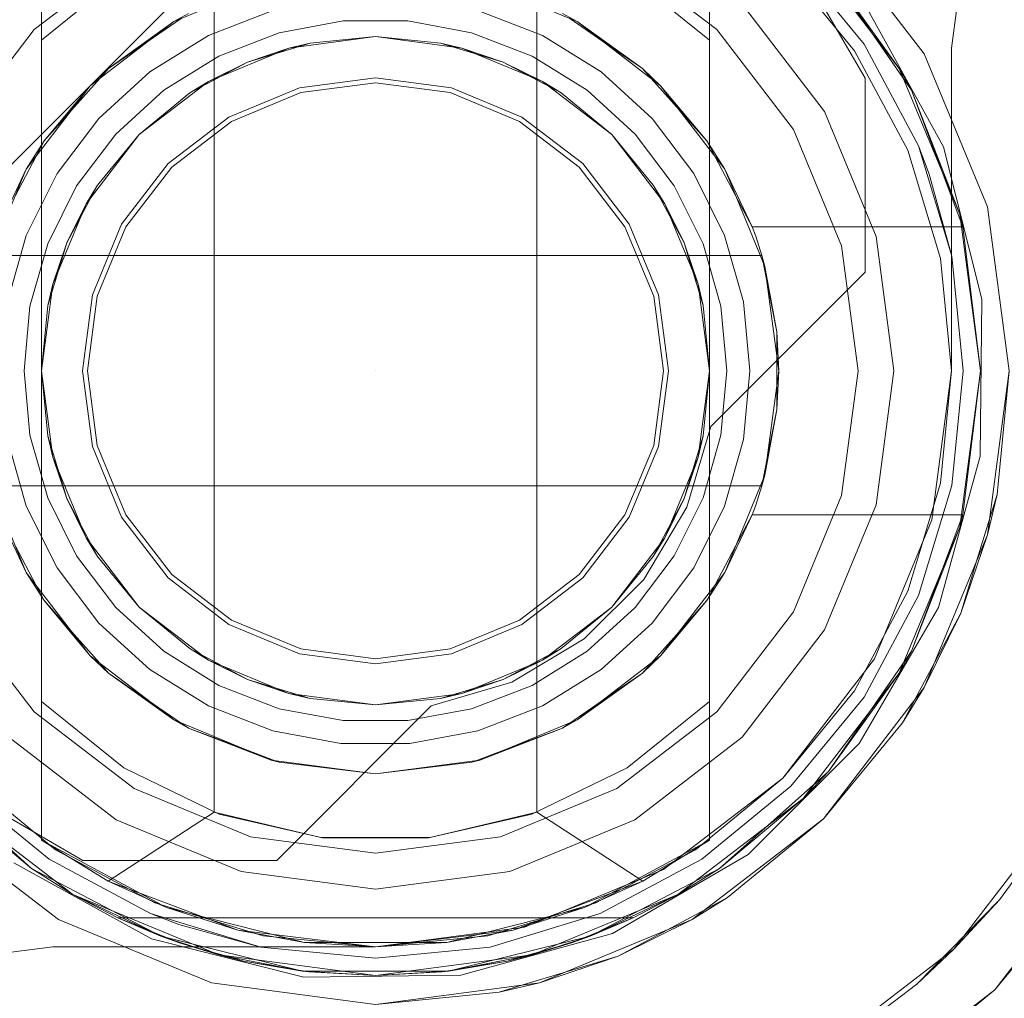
# Model space of a CAD drawing. Extents: x -620 to 300, y 62 to 1112.
# Tile 176 of 226: x 124.696 to 124.83, y 609.7 to 609.833. Entities that reach past the tile are written whole.
import ezdxf

# ---------------------------------------------------------------- set-up
doc = ezdxf.new("R2010")
doc.units = 0
doc.layers.get('0').update_dxf_attribs({"lineweight": 13})
doc.layers.add('ConnectionPoints-A06CPVZKL0', color=7, linetype='Continuous', lineweight=50)

# ---------------------------------------------------------------- blocks, each defined once
blk = doc.blocks.new('Referenz-A06CPVZML0')
at = {"color": 251, "linetype": 'ByBlock', "lineweight": 13, "ltscale": 0.13, "true_color": 0x636363}
for p, q in [((124.66196, 609.78029), (124.7499, 609.86824)), ((124.66196, 609.78029), (124.7499, 609.86824)), ((124.79663, 609.85002), (124.811, 609.82528)), ((124.79663, 609.85002), (124.811, 609.82528)), ((124.81902, 609.82856), (124.80537, 609.84636)), ((124.82475, 609.84471), (124.82272, 609.82934)), ((124.82272, 609.82934), (124.82475, 609.84471)), ((124.82164, 609.81596), (124.81134, 609.83462)), ((124.82761, 609.80784), (124.81902, 609.82856)), ((124.82272, 609.82934), (124.82272, 609.78559)), ((124.82272, 609.78559), (124.82272, 609.82934)), ((124.82272, 609.82934), (124.82272, 609.82934)), ((124.811, 609.82528), (124.811, 609.79896)), ((124.811, 609.82528), (124.811, 609.79896)), ((124.811, 609.82528), (124.811, 609.82528)), ((124.82684, 609.7953), (124.82164, 609.81596)), ((124.83054, 609.78559), (124.82761, 609.80784)), ((124.811, 609.79896), (124.79007, 609.77803)), ((124.811, 609.79896), (124.79007, 609.77803)), ((124.811, 609.79896), (124.811, 609.79896)), ((124.8266, 609.774), (124.82684, 609.7953)), ((124.82272, 609.78559), (124.82006, 609.76537)), ((124.82006, 609.76537), (124.82272, 609.78559)), ((124.82272, 609.78559), (124.82272, 609.78559)), ((124.82761, 609.76335), (124.83054, 609.78559)), ((124.79007, 609.77803), (124.78682, 609.76709)), ((124.79007, 609.77803), (124.78682, 609.76709)), ((124.79007, 609.77803), (124.79007, 609.77803)), ((124.82093, 609.75347), (124.8266, 609.774)), ((124.78682, 609.76709), (124.78098, 609.75729)), ((124.78682, 609.76709), (124.78098, 609.75729)), ((124.82006, 609.76537), (124.81226, 609.74653)), ((124.81226, 609.74653), (124.82006, 609.76537)), ((124.81902, 609.74263), (124.82761, 609.76335)), ((124.78098, 609.75729), (124.77291, 609.74922)), ((124.78098, 609.75729), (124.77291, 609.74922)), ((124.8102, 609.73506), (124.82093, 609.75347)), ((124.77291, 609.74922), (124.7631, 609.74338)), ((124.77291, 609.74922), (124.7631, 609.74338)), ((124.81226, 609.74653), (124.79984, 609.73035)), ((124.79984, 609.73035), (124.81226, 609.74653)), ((124.7631, 609.74338), (124.75216, 609.74013)), ((124.7631, 609.74338), (124.75216, 609.74013)), ((124.80537, 609.72483), (124.81902, 609.74263)), ((124.75216, 609.74013), (124.73123, 609.71919)), ((124.75216, 609.74013), (124.73123, 609.71919)), ((124.75216, 609.74013), (124.75216, 609.74013)), ((124.79514, 609.71999), (124.8102, 609.73506)), ((124.70491, 609.71919), (124.68017, 609.73356)), ((124.70491, 609.71919), (124.68017, 609.73356)), ((124.79984, 609.73035), (124.78366, 609.71794)), ((124.78366, 609.71794), (124.79984, 609.73035)), ((124.84744, 609.72622), (124.82857, 609.70163)), ((124.68383, 609.72483), (124.70163, 609.71117)), ((124.78757, 609.71117), (124.80537, 609.72483)), ((124.77673, 609.70927), (124.79514, 609.71999)), ((124.69558, 609.71885), (124.71423, 609.70855)), ((124.73123, 609.71919), (124.70491, 609.71919)), ((124.70491, 609.71919), (124.70491, 609.71919)), ((124.73123, 609.71919), (124.70491, 609.71919)), ((124.73123, 609.71919), (124.73123, 609.71919)), ((124.82857, 609.70163), (124.84334, 609.71962)), ((124.78366, 609.71794), (124.76482, 609.71013)), ((124.76482, 609.71013), (124.78366, 609.71794)), ((124.70163, 609.71117), (124.72236, 609.70259)), ((124.76684, 609.70259), (124.78757, 609.71117)), ((124.76482, 609.71013), (124.7446, 609.70747)), ((124.7446, 609.70747), (124.76482, 609.71013)), ((124.75619, 609.7036), (124.77673, 609.70927)), ((124.71423, 609.70855), (124.73489, 609.70335)), ((124.68548, 609.70545), (124.70085, 609.70747)), ((124.70085, 609.70747), (124.68548, 609.70545)), ((124.70085, 609.70747), (124.70085, 609.70747)), ((124.7446, 609.70747), (124.70085, 609.70747)), ((124.70085, 609.70747), (124.7446, 609.70747)), ((124.7446, 609.70747), (124.7446, 609.70747)), ((124.73489, 609.70335), (124.75619, 609.7036)), ((124.72236, 609.70259), (124.7446, 609.69966)), ((124.7446, 609.69966), (124.76684, 609.70259)), ((124.82857, 609.70163), (124.80397, 609.68275)), ((124.81057, 609.68686), (124.82857, 609.70163))]:
    blk.add_line(p, q, dxfattribs=at)
at = {"color": 7, "linetype": 'ByBlock', "lineweight": 13, "ltscale": 0.13}
for p, q in [((124.69929, 609.84924), (124.69929, 609.83044)), ((124.69929, 609.72195), (124.69929, 609.84924)), ((124.78991, 609.83044), (124.78991, 609.84924)), ((124.78991, 609.84924), (124.78991, 609.72195)), ((124.72272, 609.84547), (124.72272, 609.72572)), ((124.76647, 609.72572), (124.76647, 609.84547)), ((124.8026, 609.8436), (124.81564, 609.82661)), ((124.81564, 609.82661), (124.8026, 609.8436)), ((124.71048, 609.83945), (124.69929, 609.83044)), ((124.78991, 609.83044), (124.77872, 609.83945)), ((124.81564, 609.82661), (124.80604, 609.83994)), ((124.80604, 609.83994), (124.81727, 609.82364)), ((124.81564, 609.82661), (124.80604, 609.83994)), ((124.81727, 609.82364), (124.80604, 609.83994)), ((124.71726, 609.83296), (124.73045, 609.83842)), ((124.75875, 609.83842), (124.77194, 609.83296)), ((124.71924, 609.83405), (124.71726, 609.83296)), ((124.7307, 609.83444), (124.72196, 609.83105)), ((124.76723, 609.83105), (124.7585, 609.83444)), ((124.77194, 609.83296), (124.76996, 609.83405)), ((124.70593, 609.82426), (124.71726, 609.83296)), ((124.71726, 609.83296), (124.7084, 609.82659)), ((124.71379, 609.8303), (124.71825, 609.83337)), ((124.73156, 609.83143), (124.7402, 609.83305)), ((124.73156, 609.83143), (124.7402, 609.83305)), ((124.7402, 609.83305), (124.749, 609.83305)), ((124.7402, 609.83305), (124.749, 609.83305)), ((124.749, 609.83305), (124.75764, 609.83143)), ((124.749, 609.83305), (124.75764, 609.83143)), ((124.77094, 609.83337), (124.77541, 609.8303)), ((124.77194, 609.83296), (124.78327, 609.82426)), ((124.7808, 609.82659), (124.77194, 609.83296)), ((124.72196, 609.83105), (124.714, 609.82612)), ((124.72336, 609.82825), (124.73156, 609.83143)), ((124.72336, 609.82825), (124.73156, 609.83143)), ((124.73287, 609.82936), (124.7446, 609.83091)), ((124.73287, 609.82936), (124.7446, 609.83091)), ((124.73287, 609.82936), (124.7446, 609.83091)), ((124.7446, 609.83091), (124.73576, 609.83004)), ((124.73576, 609.83004), (124.7446, 609.83091)), ((124.7446, 609.83091), (124.75633, 609.82936)), ((124.75344, 609.83004), (124.7446, 609.83091)), ((124.7446, 609.83091), (124.75344, 609.83004)), ((124.7446, 609.83091), (124.75633, 609.82936)), ((124.7446, 609.83091), (124.75633, 609.82936)), ((124.75764, 609.83143), (124.76584, 609.82825)), ((124.75764, 609.83143), (124.76584, 609.82825)), ((124.7752, 609.82612), (124.76723, 609.83105)), ((124.69929, 609.83044), (124.69929, 609.80293)), ((124.7084, 609.82659), (124.71379, 609.8303)), ((124.72726, 609.82746), (124.73576, 609.83004)), ((124.73576, 609.83004), (124.73287, 609.82936)), ((124.75633, 609.82936), (124.75344, 609.83004)), ((124.75344, 609.83004), (124.76194, 609.82746)), ((124.77541, 609.8303), (124.7808, 609.82659)), ((124.78991, 609.78559), (124.78991, 609.83044)), ((124.71588, 609.82363), (124.72336, 609.82825)), ((124.71588, 609.82363), (124.72336, 609.82825)), ((124.72194, 609.82484), (124.73287, 609.82936)), ((124.72194, 609.82484), (124.73287, 609.82936)), ((124.72194, 609.82484), (124.73287, 609.82936)), ((124.73287, 609.82936), (124.72726, 609.82746)), ((124.76194, 609.82746), (124.75633, 609.82936)), ((124.75633, 609.82936), (124.76726, 609.82484)), ((124.75633, 609.82936), (124.76726, 609.82484)), ((124.75633, 609.82936), (124.76726, 609.82484)), ((124.76584, 609.82825), (124.77332, 609.82363)), ((124.76584, 609.82825), (124.77332, 609.82363)), ((124.71942, 609.82327), (124.72726, 609.82746)), ((124.72726, 609.82746), (124.72194, 609.82484)), ((124.76726, 609.82484), (124.76194, 609.82746)), ((124.76194, 609.82746), (124.76977, 609.82327)), ((124.7084, 609.82659), (124.70593, 609.82426)), ((124.714, 609.82612), (124.70707, 609.81981)), ((124.70721, 609.82525), (124.7084, 609.82659)), ((124.78213, 609.81981), (124.7752, 609.82612)), ((124.7808, 609.82659), (124.78199, 609.82525)), ((124.78327, 609.82426), (124.7808, 609.82659)), ((124.81727, 609.82364), (124.81564, 609.82661)), ((124.81564, 609.82661), (124.82384, 609.80683)), ((124.81727, 609.82364), (124.81564, 609.82661)), ((124.82384, 609.80683), (124.81564, 609.82661)), ((124.69724, 609.81294), (124.70593, 609.82426)), ((124.70593, 609.82426), (124.69966, 609.81676)), ((124.70338, 609.82094), (124.70721, 609.82525)), ((124.71256, 609.81764), (124.72194, 609.82484)), ((124.71256, 609.81764), (124.72194, 609.82484)), ((124.71256, 609.81764), (124.72194, 609.82484)), ((124.72194, 609.82484), (124.71942, 609.82327)), ((124.76977, 609.82327), (124.76726, 609.82484)), ((124.76726, 609.82484), (124.77664, 609.81764)), ((124.76726, 609.82484), (124.77664, 609.81764)), ((124.76726, 609.82484), (124.77664, 609.81764)), ((124.78199, 609.82525), (124.78582, 609.82094)), ((124.78327, 609.82426), (124.79196, 609.81294)), ((124.78954, 609.81676), (124.78327, 609.82426)), ((124.70938, 609.8177), (124.71588, 609.82363)), ((124.70938, 609.8177), (124.71588, 609.82363)), ((124.71942, 609.82327), (124.71256, 609.81764)), ((124.71256, 609.81764), (124.71942, 609.82327)), ((124.77664, 609.81764), (124.76977, 609.82327)), ((124.76977, 609.82327), (124.77664, 609.81764)), ((124.77332, 609.82363), (124.77982, 609.8177)), ((124.77332, 609.82363), (124.77982, 609.8177)), ((124.82384, 609.80683), (124.81727, 609.82364)), ((124.81727, 609.82364), (124.82427, 609.80513)), ((124.82384, 609.80683), (124.81727, 609.82364)), ((124.82427, 609.80513), (124.81727, 609.82364)), ((124.69966, 609.81676), (124.70338, 609.82094)), ((124.78582, 609.82094), (124.78954, 609.81676)), ((124.70707, 609.81981), (124.70142, 609.81233)), ((124.78777, 609.81233), (124.78213, 609.81981)), ((124.70408, 609.81068), (124.70938, 609.8177)), ((124.70408, 609.81068), (124.70938, 609.8177)), ((124.70536, 609.80825), (124.71256, 609.81764)), ((124.70536, 609.80825), (124.71256, 609.81764)), ((124.70536, 609.80825), (124.71256, 609.81764)), ((124.71256, 609.81764), (124.70692, 609.81077)), ((124.70692, 609.81077), (124.71256, 609.81764)), ((124.77664, 609.81764), (124.78384, 609.80825)), ((124.78228, 609.81077), (124.77664, 609.81764)), ((124.77664, 609.81764), (124.78228, 609.81077)), ((124.77664, 609.81764), (124.78384, 609.80825)), ((124.77664, 609.81764), (124.78384, 609.80825)), ((124.77982, 609.8177), (124.78512, 609.81068)), ((124.77982, 609.8177), (124.78512, 609.81068)), ((124.69966, 609.81676), (124.69724, 609.81294)), ((124.69854, 609.81463), (124.69966, 609.81676)), ((124.78954, 609.81676), (124.79066, 609.81463)), ((124.79196, 609.81294), (124.78954, 609.81676)), ((124.69577, 609.80938), (124.69854, 609.81463)), ((124.79066, 609.81463), (124.79343, 609.80938)), ((124.69178, 609.79975), (124.69724, 609.81294)), ((124.69724, 609.81294), (124.69352, 609.80513)), ((124.70142, 609.81233), (124.69725, 609.80394)), ((124.79195, 609.80394), (124.78777, 609.81233)), ((124.79196, 609.81294), (124.79742, 609.79975)), ((124.79568, 609.80513), (124.79196, 609.81294)), ((124.70274, 609.80293), (124.70692, 609.81077)), ((124.70692, 609.81077), (124.70536, 609.80825)), ((124.78384, 609.80825), (124.78228, 609.81077)), ((124.78228, 609.81077), (124.78646, 609.80293)), ((124.70016, 609.80281), (124.70408, 609.81068)), ((124.70016, 609.80281), (124.70408, 609.81068)), ((124.78512, 609.81068), (124.78904, 609.80281)), ((124.78512, 609.81068), (124.78904, 609.80281)), ((124.70083, 609.79732), (124.70536, 609.80825)), ((124.70083, 609.79732), (124.70536, 609.80825)), ((124.70083, 609.79732), (124.70536, 609.80825)), ((124.70536, 609.80825), (124.70274, 609.80293)), ((124.78646, 609.80293), (124.78384, 609.80825)), ((124.78384, 609.80825), (124.78837, 609.79732)), ((124.78384, 609.80825), (124.78837, 609.79732)), ((124.78384, 609.80825), (124.78837, 609.79732)), ((124.79343, 609.80938), (124.79568, 609.80513)), ((124.82427, 609.80513), (124.82384, 609.80683)), ((124.82427, 609.80513), (124.82384, 609.80683)), ((124.82384, 609.80683), (124.82663, 609.78559)), ((124.82663, 609.78559), (124.82384, 609.80683)), ((124.79616, 609.80383), (124.79568, 609.80513)), ((124.79568, 609.80513), (124.82427, 609.80513)), ((124.79568, 609.80513), (124.82427, 609.80513)), ((124.79568, 609.80513), (124.79568, 609.80513)), ((124.82663, 609.78559), (124.82427, 609.80513)), ((124.82427, 609.80513), (124.82427, 609.80513)), ((124.69725, 609.80394), (124.69468, 609.79493)), ((124.69775, 609.79435), (124.70016, 609.80281)), ((124.69775, 609.79435), (124.70016, 609.80281)), ((124.69929, 609.80293), (124.69929, 609.79443)), ((124.70016, 609.79443), (124.70274, 609.80293)), ((124.70274, 609.80293), (124.70083, 609.79732)), ((124.78837, 609.79732), (124.78646, 609.80293)), ((124.78646, 609.80293), (124.78904, 609.79443)), ((124.78904, 609.80281), (124.79144, 609.79435)), ((124.78904, 609.80281), (124.79144, 609.79435)), ((124.79452, 609.79493), (124.79195, 609.80394)), ((124.7966, 609.80253), (124.79616, 609.80383)), ((124.79701, 609.80122), (124.7966, 609.80253)), ((124.79701, 609.80122), (124.69219, 609.80122)), ((124.69238, 609.80122), (124.79681, 609.80122)), ((124.79681, 609.80122), (124.79701, 609.80122)), ((124.79903, 609.79087), (124.79701, 609.80122)), ((124.79701, 609.80122), (124.79718, 609.80034)), ((124.79742, 609.79975), (124.79701, 609.80122)), ((124.79701, 609.80122), (124.79701, 609.80122)), ((124.79718, 609.80034), (124.79769, 609.79774)), ((124.79742, 609.79975), (124.79929, 609.78559)), ((124.79903, 609.79087), (124.79742, 609.79975)), ((124.79769, 609.79774), (124.79903, 609.79087)), ((124.69929, 609.78559), (124.70083, 609.79732)), ((124.69929, 609.78559), (124.70083, 609.79732)), ((124.69929, 609.78559), (124.70083, 609.79732)), ((124.70083, 609.79732), (124.70016, 609.79443)), ((124.78904, 609.79443), (124.78837, 609.79732)), ((124.78837, 609.79732), (124.78991, 609.78559)), ((124.78837, 609.79732), (124.78991, 609.78559)), ((124.78837, 609.79732), (124.78991, 609.78559)), ((124.79538, 609.78559), (124.79452, 609.79493)), ((124.69694, 609.78559), (124.69775, 609.79435)), ((124.69694, 609.78559), (124.69775, 609.79435)), ((124.70016, 609.79443), (124.69929, 609.78559)), ((124.69929, 609.78559), (124.70016, 609.79443)), ((124.69929, 609.79443), (124.69929, 609.78559)), ((124.78991, 609.78559), (124.78904, 609.79443)), ((124.78904, 609.79443), (124.78991, 609.78559)), ((124.79144, 609.79435), (124.79226, 609.78559)), ((124.79144, 609.79435), (124.79226, 609.78559)), ((124.79903, 609.78753), (124.79903, 609.79087)), ((124.79929, 609.78559), (124.79903, 609.79087)), ((124.79903, 609.78366), (124.79903, 609.78753)), ((124.69775, 609.77684), (124.69694, 609.78559)), ((124.69775, 609.77684), (124.69694, 609.78559)), ((124.70083, 609.77387), (124.69929, 609.78559)), ((124.69929, 609.78559), (124.70016, 609.77675)), ((124.70083, 609.77387), (124.69929, 609.78559)), ((124.69929, 609.78559), (124.69929, 609.74075)), ((124.70016, 609.77675), (124.69929, 609.78559)), ((124.70083, 609.77387), (124.69929, 609.78559)), ((124.78991, 609.78559), (124.78837, 609.77387)), ((124.78991, 609.78559), (124.78837, 609.77387)), ((124.78991, 609.78559), (124.78837, 609.77387)), ((124.78904, 609.77675), (124.78991, 609.78559)), ((124.78991, 609.78559), (124.78904, 609.77675)), ((124.78991, 609.77675), (124.78991, 609.78559)), ((124.79226, 609.78559), (124.79144, 609.77684)), ((124.79226, 609.78559), (124.79144, 609.77684)), ((124.79452, 609.77626), (124.79538, 609.78559)), ((124.79929, 609.78559), (124.79742, 609.77144)), ((124.79903, 609.78032), (124.79929, 609.78559)), ((124.82663, 609.78559), (124.82384, 609.76436)), ((124.82384, 609.76436), (124.82663, 609.78559)), ((124.82427, 609.76606), (124.82663, 609.78559)), ((124.79903, 609.78032), (124.79903, 609.78366)), ((124.79701, 609.76997), (124.79903, 609.78032)), ((124.79742, 609.77144), (124.79903, 609.78032)), ((124.79903, 609.78032), (124.79769, 609.77345)), ((124.69468, 609.77626), (124.69725, 609.76725)), ((124.70016, 609.76838), (124.69775, 609.77684)), ((124.70016, 609.76838), (124.69775, 609.77684)), ((124.70016, 609.77675), (124.70083, 609.77387)), ((124.70274, 609.76825), (124.70016, 609.77675)), ((124.78904, 609.77675), (124.78646, 609.76825)), ((124.78837, 609.77387), (124.78904, 609.77675)), ((124.79144, 609.77684), (124.78904, 609.76838)), ((124.79144, 609.77684), (124.78904, 609.76838)), ((124.78991, 609.76825), (124.78991, 609.77675)), ((124.79195, 609.76725), (124.79452, 609.77626)), ((124.70536, 609.76294), (124.70083, 609.77387)), ((124.70083, 609.77387), (124.70274, 609.76825)), ((124.70536, 609.76294), (124.70083, 609.77387)), ((124.70536, 609.76294), (124.70083, 609.77387)), ((124.78837, 609.77387), (124.78384, 609.76294)), ((124.78837, 609.77387), (124.78384, 609.76294)), ((124.78837, 609.77387), (124.78384, 609.76294)), ((124.78646, 609.76825), (124.78837, 609.77387)), ((124.79769, 609.77345), (124.79718, 609.77085)), ((124.69724, 609.75825), (124.69178, 609.77144)), ((124.79742, 609.77144), (124.79196, 609.75825)), ((124.79701, 609.76997), (124.79742, 609.77144)), ((124.79718, 609.77085), (124.79701, 609.76997)), ((124.69219, 609.76997), (124.79701, 609.76997)), ((124.79681, 609.76997), (124.69238, 609.76997)), ((124.7966, 609.76866), (124.79701, 609.76997)), ((124.79701, 609.76997), (124.79681, 609.76997)), ((124.79701, 609.76997), (124.79701, 609.76997)), ((124.70408, 609.76051), (124.70016, 609.76838)), ((124.70408, 609.76051), (124.70016, 609.76838)), ((124.70274, 609.76825), (124.70536, 609.76294)), ((124.70692, 609.76042), (124.70274, 609.76825)), ((124.78646, 609.76825), (124.78228, 609.76042)), ((124.78384, 609.76294), (124.78646, 609.76825)), ((124.78904, 609.76838), (124.78512, 609.76051)), ((124.78904, 609.76838), (124.78512, 609.76051)), ((124.78991, 609.74075), (124.78991, 609.76825)), ((124.79616, 609.76735), (124.7966, 609.76866)), ((124.69725, 609.76725), (124.70142, 609.75886)), ((124.78777, 609.75886), (124.79195, 609.76725)), ((124.79568, 609.76606), (124.79616, 609.76735)), ((124.69352, 609.76606), (124.69724, 609.75825)), ((124.79196, 609.75825), (124.79568, 609.76606)), ((124.79568, 609.76606), (124.79343, 609.76181)), ((124.82427, 609.76606), (124.79568, 609.76606)), ((124.79568, 609.76606), (124.82427, 609.76606)), ((124.79568, 609.76606), (124.79568, 609.76606)), ((124.82427, 609.76606), (124.81727, 609.74755)), ((124.81727, 609.74755), (124.82427, 609.76606)), ((124.82384, 609.76436), (124.82427, 609.76606)), ((124.82384, 609.76436), (124.82427, 609.76606)), ((124.82427, 609.76606), (124.82427, 609.76606)), ((124.82384, 609.76436), (124.81564, 609.74458)), ((124.81564, 609.74458), (124.82384, 609.76436)), ((124.81727, 609.74755), (124.82384, 609.76436)), ((124.81727, 609.74755), (124.82384, 609.76436)), ((124.71256, 609.75355), (124.70536, 609.76294)), ((124.70536, 609.76294), (124.70692, 609.76042)), ((124.71256, 609.75355), (124.70536, 609.76294)), ((124.71256, 609.75355), (124.70536, 609.76294)), ((124.78384, 609.76294), (124.77664, 609.75355)), ((124.78384, 609.76294), (124.77664, 609.75355)), ((124.78384, 609.76294), (124.77664, 609.75355)), ((124.78228, 609.76042), (124.78384, 609.76294)), ((124.69854, 609.75656), (124.69577, 609.76181)), ((124.79343, 609.76181), (124.79066, 609.75656)), ((124.70938, 609.75349), (124.70408, 609.76051)), ((124.70938, 609.75349), (124.70408, 609.76051)), ((124.70692, 609.76042), (124.71256, 609.75355)), ((124.71256, 609.75355), (124.70692, 609.76042)), ((124.77664, 609.75355), (124.78228, 609.76042)), ((124.78228, 609.76042), (124.77664, 609.75355)), ((124.78512, 609.76051), (124.77982, 609.75349)), ((124.78512, 609.76051), (124.77982, 609.75349)), ((124.70142, 609.75886), (124.70707, 609.75138)), ((124.78213, 609.75138), (124.78777, 609.75886)), ((124.70593, 609.74692), (124.69724, 609.75825)), ((124.69724, 609.75825), (124.69966, 609.75443)), ((124.79196, 609.75825), (124.78327, 609.74692)), ((124.78954, 609.75443), (124.79196, 609.75825)), ((124.69966, 609.75443), (124.69854, 609.75656)), ((124.79066, 609.75656), (124.78954, 609.75443)), ((124.70338, 609.75025), (124.69966, 609.75443)), ((124.69966, 609.75443), (124.70593, 609.74692)), ((124.71588, 609.74756), (124.70938, 609.75349)), ((124.71588, 609.74756), (124.70938, 609.75349)), ((124.71256, 609.75355), (124.71942, 609.74792)), ((124.72194, 609.74635), (124.71256, 609.75355)), ((124.72194, 609.74635), (124.71256, 609.75355)), ((124.71942, 609.74792), (124.71256, 609.75355)), ((124.72194, 609.74635), (124.71256, 609.75355)), ((124.77664, 609.75355), (124.76726, 609.74635)), ((124.77664, 609.75355), (124.76726, 609.74635)), ((124.77664, 609.75355), (124.76726, 609.74635)), ((124.76977, 609.74792), (124.77664, 609.75355)), ((124.77664, 609.75355), (124.76977, 609.74792)), ((124.77982, 609.75349), (124.77332, 609.74756)), ((124.77982, 609.75349), (124.77332, 609.74756)), ((124.78327, 609.74692), (124.78954, 609.75443)), ((124.78954, 609.75443), (124.78582, 609.75025)), ((124.70707, 609.75138), (124.714, 609.74507)), ((124.7752, 609.74507), (124.78213, 609.75138)), ((124.70721, 609.74594), (124.70338, 609.75025)), ((124.78582, 609.75025), (124.78199, 609.74594)), ((124.71726, 609.73823), (124.70593, 609.74692)), ((124.70593, 609.74692), (124.7084, 609.7446)), ((124.72336, 609.74293), (124.71588, 609.74756)), ((124.72336, 609.74293), (124.71588, 609.74756)), ((124.71942, 609.74792), (124.72194, 609.74635)), ((124.72726, 609.74373), (124.71942, 609.74792)), ((124.76977, 609.74792), (124.76194, 609.74373)), ((124.77332, 609.74756), (124.76584, 609.74293)), ((124.77332, 609.74756), (124.76584, 609.74293)), ((124.76726, 609.74635), (124.76977, 609.74792)), ((124.78327, 609.74692), (124.77194, 609.73823)), ((124.7808, 609.7446), (124.78327, 609.74692)), ((124.81727, 609.74755), (124.80604, 609.73125)), ((124.80604, 609.73125), (124.81727, 609.74755)), ((124.81564, 609.74458), (124.81727, 609.74755)), ((124.81564, 609.74458), (124.81727, 609.74755)), ((124.7084, 609.7446), (124.70721, 609.74594)), ((124.73287, 609.74183), (124.72194, 609.74635)), ((124.72194, 609.74635), (124.72726, 609.74373)), ((124.73287, 609.74183), (124.72194, 609.74635)), ((124.73287, 609.74183), (124.72194, 609.74635)), ((124.76726, 609.74635), (124.75633, 609.74183)), ((124.76726, 609.74635), (124.75633, 609.74183)), ((124.76726, 609.74635), (124.75633, 609.74183)), ((124.76194, 609.74373), (124.76726, 609.74635)), ((124.78199, 609.74594), (124.7808, 609.7446)), ((124.71379, 609.74089), (124.7084, 609.7446)), ((124.7084, 609.7446), (124.71726, 609.73823)), ((124.714, 609.74507), (124.72196, 609.74014)), ((124.76723, 609.74014), (124.7752, 609.74507)), ((124.77194, 609.73823), (124.7808, 609.7446)), ((124.7808, 609.7446), (124.77541, 609.74089)), ((124.81564, 609.74458), (124.8026, 609.72759)), ((124.8026, 609.72759), (124.81564, 609.74458)), ((124.80604, 609.73125), (124.81564, 609.74458)), ((124.80604, 609.73125), (124.81564, 609.74458)), ((124.73156, 609.73976), (124.72336, 609.74293)), ((124.73156, 609.73976), (124.72336, 609.74293)), ((124.72726, 609.74373), (124.73287, 609.74183)), ((124.73576, 609.74115), (124.72726, 609.74373)), ((124.76194, 609.74373), (124.75344, 609.74115)), ((124.75633, 609.74183), (124.76194, 609.74373)), ((124.76584, 609.74293), (124.75764, 609.73976)), ((124.76584, 609.74293), (124.75764, 609.73976)), ((124.7446, 609.74028), (124.73287, 609.74183)), ((124.73287, 609.74183), (124.73576, 609.74115)), ((124.7446, 609.74028), (124.73287, 609.74183)), ((124.7446, 609.74028), (124.73287, 609.74183)), ((124.75633, 609.74183), (124.7446, 609.74028)), ((124.75633, 609.74183), (124.7446, 609.74028)), ((124.75633, 609.74183), (124.7446, 609.74028)), ((124.75344, 609.74115), (124.75633, 609.74183)), ((124.69929, 609.74075), (124.69929, 609.72195)), ((124.71048, 609.73174), (124.69929, 609.74075)), ((124.71825, 609.73782), (124.71379, 609.74089)), ((124.72196, 609.74014), (124.7307, 609.73675)), ((124.73576, 609.74115), (124.7446, 609.74028)), ((124.7446, 609.74028), (124.73576, 609.74115)), ((124.7446, 609.74028), (124.75344, 609.74115)), ((124.75344, 609.74115), (124.7446, 609.74028)), ((124.7585, 609.73675), (124.76723, 609.74014)), ((124.77541, 609.74089), (124.77094, 609.73782)), ((124.78991, 609.74075), (124.77872, 609.73174)), ((124.78991, 609.72195), (124.78991, 609.74075)), ((124.7402, 609.73814), (124.73156, 609.73976)), ((124.7402, 609.73814), (124.73156, 609.73976)), ((124.75764, 609.73976), (124.749, 609.73814)), ((124.75764, 609.73976), (124.749, 609.73814)), ((124.73045, 609.73277), (124.71726, 609.73823)), ((124.71726, 609.73823), (124.71924, 609.73714)), ((124.71924, 609.73714), (124.71825, 609.73782)), ((124.749, 609.73814), (124.7402, 609.73814)), ((124.749, 609.73814), (124.7402, 609.73814)), ((124.77194, 609.73823), (124.75875, 609.73277)), ((124.76996, 609.73714), (124.77194, 609.73823)), ((124.77094, 609.73782), (124.76996, 609.73714)), ((124.72674, 609.73431), (124.71924, 609.73714)), ((124.71924, 609.73714), (124.73045, 609.73277)), ((124.7307, 609.73675), (124.73991, 609.73503)), ((124.74928, 609.73503), (124.7585, 609.73675)), ((124.75875, 609.73277), (124.76996, 609.73714)), ((124.76996, 609.73714), (124.76246, 609.73431)), ((124.73991, 609.73503), (124.74928, 609.73503)), ((124.73098, 609.7327), (124.72674, 609.73431)), ((124.76246, 609.73431), (124.75821, 609.7327)), ((124.7446, 609.73091), (124.73045, 609.73277)), ((124.73045, 609.73277), (124.73154, 609.73249)), ((124.73154, 609.73249), (124.73098, 609.7327)), ((124.73154, 609.73249), (124.7446, 609.73091)), ((124.75875, 609.73277), (124.7446, 609.73091)), ((124.7446, 609.73091), (124.75766, 609.73249)), ((124.75766, 609.73249), (124.75875, 609.73277)), ((124.75821, 609.7327), (124.75766, 609.73249)), ((124.69796, 609.71811), (124.68315, 609.73125)), ((124.68315, 609.73125), (124.69796, 609.71811)), ((124.72341, 609.72547), (124.71048, 609.73174)), ((124.77872, 609.73174), (124.76579, 609.72547)), ((124.80604, 609.73125), (124.79124, 609.71811)), ((124.79124, 609.71811), (124.80604, 609.73125)), ((124.8026, 609.72759), (124.80604, 609.73125)), ((124.8026, 609.72759), (124.80604, 609.73125)), ((124.68659, 609.72759), (124.69796, 609.71811)), ((124.70358, 609.71455), (124.68659, 609.72759)), ((124.68659, 609.72759), (124.69796, 609.71811)), ((124.68659, 609.72759), (124.70358, 609.71455)), ((124.8026, 609.72759), (124.78561, 609.71455)), ((124.78561, 609.71455), (124.8026, 609.72759)), ((124.79124, 609.71811), (124.8026, 609.72759)), ((124.79124, 609.71811), (124.8026, 609.72759)), ((124.72272, 609.72572), (124.70835, 609.71639)), ((124.73717, 609.72228), (124.72272, 609.72572)), ((124.73741, 609.72225), (124.72341, 609.72547)), ((124.76579, 609.72547), (124.75178, 609.72225)), ((124.76647, 609.72572), (124.75203, 609.72228)), ((124.78085, 609.71639), (124.76647, 609.72572)), ((124.69929, 609.72195), (124.70835, 609.71639)), ((124.71626, 609.71279), (124.69929, 609.72195)), ((124.70835, 609.71639), (124.69929, 609.72195)), ((124.69929, 609.72195), (124.69929, 609.72195)), ((124.75203, 609.72228), (124.73717, 609.72228)), ((124.75178, 609.72225), (124.73741, 609.72225)), ((124.78991, 609.72195), (124.77294, 609.71279)), ((124.78085, 609.71639), (124.78991, 609.72195)), ((124.78991, 609.72195), (124.78085, 609.71639)), ((124.78991, 609.72195), (124.78991, 609.72195)), ((124.69796, 609.71811), (124.70358, 609.71455)), ((124.71548, 609.7089), (124.69796, 609.71811)), ((124.69796, 609.71811), (124.70358, 609.71455)), ((124.69796, 609.71811), (124.71548, 609.7089)), ((124.79124, 609.71811), (124.77371, 609.7089)), ((124.77371, 609.7089), (124.79124, 609.71811)), ((124.78561, 609.71455), (124.79124, 609.71811)), ((124.78561, 609.71455), (124.79124, 609.71811)), ((124.70835, 609.71639), (124.71626, 609.71279)), ((124.70835, 609.71639), (124.72593, 609.70973)), ((124.76326, 609.70973), (124.78085, 609.71639)), ((124.77294, 609.71279), (124.78085, 609.71639)), ((124.70358, 609.71455), (124.70966, 609.71138)), ((124.72337, 609.70636), (124.70358, 609.71455)), ((124.70358, 609.71455), (124.71548, 609.7089)), ((124.70358, 609.71455), (124.72337, 609.70636)), ((124.78561, 609.71455), (124.76583, 609.70636)), ((124.76583, 609.70636), (124.78561, 609.71455)), ((124.77371, 609.7089), (124.78561, 609.71455)), ((124.77954, 609.71138), (124.78561, 609.71455)), ((124.73496, 609.70807), (124.71626, 609.71279)), ((124.71626, 609.71279), (124.72593, 609.70973)), ((124.77294, 609.71279), (124.75424, 609.70807)), ((124.76326, 609.70973), (124.77294, 609.71279)), ((124.70966, 609.71138), (124.71548, 609.7089)), ((124.70966, 609.71138), (124.71802, 609.70799)), ((124.77954, 609.71138), (124.70966, 609.71138)), ((124.70966, 609.71138), (124.70966, 609.71138)), ((124.70966, 609.71138), (124.71802, 609.70799)), ((124.77954, 609.71138), (124.70966, 609.71138)), ((124.77118, 609.70799), (124.77954, 609.71138)), ((124.77118, 609.70799), (124.77954, 609.71138)), ((124.77371, 609.7089), (124.77954, 609.71138)), ((124.77954, 609.71138), (124.77954, 609.71138)), ((124.72593, 609.70973), (124.73496, 609.70807)), ((124.72593, 609.70973), (124.7446, 609.70747)), ((124.7446, 609.70747), (124.76326, 609.70973)), ((124.75424, 609.70807), (124.76326, 609.70973)), ((124.71548, 609.7089), (124.71802, 609.70799)), ((124.7347, 609.70416), (124.71548, 609.7089)), ((124.71548, 609.7089), (124.72337, 609.70636)), ((124.71548, 609.7089), (124.7347, 609.70416)), ((124.71802, 609.70799), (124.72039, 609.70732)), ((124.71802, 609.70799), (124.72337, 609.70636)), ((124.7267, 609.70554), (124.71802, 609.70799)), ((124.75424, 609.70807), (124.73496, 609.70807)), ((124.73496, 609.70807), (124.7446, 609.70747)), ((124.7446, 609.70747), (124.75424, 609.70807)), ((124.77371, 609.7089), (124.7545, 609.70416)), ((124.7545, 609.70416), (124.77371, 609.7089)), ((124.77118, 609.70799), (124.7625, 609.70554)), ((124.76583, 609.70636), (124.77371, 609.7089)), ((124.76583, 609.70636), (124.77118, 609.70799)), ((124.76881, 609.70732), (124.77118, 609.70799)), ((124.77118, 609.70799), (124.77371, 609.7089)), ((124.72039, 609.70732), (124.72474, 609.70609)), ((124.76446, 609.70609), (124.76881, 609.70732)), ((124.72337, 609.70636), (124.7267, 609.70554)), ((124.7446, 609.70356), (124.72337, 609.70636)), ((124.72337, 609.70636), (124.7347, 609.70416)), ((124.72337, 609.70636), (124.7446, 609.70356)), ((124.72474, 609.70609), (124.7267, 609.70554)), ((124.7267, 609.70554), (124.7347, 609.70416)), ((124.7267, 609.70554), (124.73559, 609.70406)), ((124.7267, 609.70554), (124.73559, 609.70406)), ((124.76583, 609.70636), (124.7446, 609.70356)), ((124.7446, 609.70356), (124.76583, 609.70636)), ((124.7536, 609.70406), (124.7625, 609.70554)), ((124.7536, 609.70406), (124.7625, 609.70554)), ((124.7545, 609.70416), (124.76583, 609.70636)), ((124.7545, 609.70416), (124.7625, 609.70554)), ((124.7625, 609.70554), (124.76583, 609.70636)), ((124.7625, 609.70554), (124.76446, 609.70609)), ((124.7347, 609.70416), (124.73559, 609.70406)), ((124.7545, 609.70416), (124.7347, 609.70416)), ((124.7347, 609.70416), (124.7446, 609.70356)), ((124.7347, 609.70416), (124.7545, 609.70416)), ((124.73559, 609.70406), (124.7446, 609.70356)), ((124.73559, 609.70406), (124.7446, 609.70356)), ((124.7446, 609.70356), (124.7545, 609.70416)), ((124.7446, 609.70356), (124.7536, 609.70406)), ((124.7446, 609.70356), (124.7536, 609.70406)), ((124.7536, 609.70406), (124.7545, 609.70416))]:
    blk.add_line(p, q, dxfattribs=at)
at = {"color": 9, "linetype": 'ByBlock', "lineweight": 13, "ltscale": 0.13, "true_color": 0xc1c9c4}
for p, q in [((124.71188, 609.84227), (124.69833, 609.83187)), ((124.69833, 609.83187), (124.71188, 609.84227)), ((124.79087, 609.83187), (124.77732, 609.84227)), ((124.77732, 609.84227), (124.79087, 609.83187)), ((124.81086, 609.82987), (124.80095, 609.84194)), ((124.80095, 609.84194), (124.81086, 609.82987)), ((124.80956, 609.829), (124.79984, 609.84084)), ((124.80549, 609.82075), (124.79432, 609.83531)), ((124.80549, 609.82075), (124.79432, 609.83531)), ((124.69833, 609.83187), (124.68793, 609.81831)), ((124.68793, 609.81831), (124.69833, 609.83187)), ((124.80127, 609.81831), (124.79087, 609.83187)), ((124.79087, 609.83187), (124.80127, 609.81831)), ((124.81822, 609.81609), (124.81086, 609.82987)), ((124.81086, 609.82987), (124.81822, 609.81609)), ((124.81678, 609.81549), (124.80956, 609.829)), ((124.7446, 609.82534), (124.73431, 609.82398)), ((124.73449, 609.82333), (124.7446, 609.82466)), ((124.75489, 609.82398), (124.7446, 609.82534)), ((124.7446, 609.82466), (124.75471, 609.82333)), ((124.73431, 609.82398), (124.72473, 609.82001)), ((124.72507, 609.81942), (124.73449, 609.82333)), ((124.75471, 609.82333), (124.76413, 609.81942)), ((124.76447, 609.82001), (124.75489, 609.82398)), ((124.81252, 609.80379), (124.80549, 609.82075)), ((124.81252, 609.80379), (124.80549, 609.82075)), ((124.72473, 609.82001), (124.7165, 609.8137)), ((124.71698, 609.81322), (124.72507, 609.81942)), ((124.76413, 609.81942), (124.77222, 609.81322)), ((124.7727, 609.8137), (124.76447, 609.82001)), ((124.80781, 609.80253), (124.80127, 609.81831)), ((124.80127, 609.81831), (124.80781, 609.80253)), ((124.82276, 609.80114), (124.81822, 609.81609)), ((124.8197, 609.81224), (124.81822, 609.81609)), ((124.81822, 609.81609), (124.8197, 609.81224)), ((124.82122, 609.80084), (124.81678, 609.81549)), ((124.7165, 609.8137), (124.71018, 609.80547)), ((124.77902, 609.80547), (124.7727, 609.8137)), ((124.71077, 609.80513), (124.71698, 609.81322)), ((124.77222, 609.81322), (124.77843, 609.80513)), ((124.82276, 609.80114), (124.8197, 609.81224)), ((124.8197, 609.81224), (124.82276, 609.80114)), ((124.71018, 609.80547), (124.70621, 609.79588)), ((124.78299, 609.79588), (124.77902, 609.80547)), ((124.70687, 609.7957), (124.71077, 609.80513)), ((124.77843, 609.80513), (124.78233, 609.7957)), ((124.81491, 609.78559), (124.81252, 609.80379)), ((124.81491, 609.78559), (124.81252, 609.80379)), ((124.81004, 609.78559), (124.80781, 609.80253)), ((124.80781, 609.80253), (124.81004, 609.78559)), ((124.82272, 609.78559), (124.82122, 609.80084)), ((124.82429, 609.78559), (124.82276, 609.80114)), ((124.82276, 609.80114), (124.82429, 609.78559)), ((124.70621, 609.79588), (124.70485, 609.78559)), ((124.70554, 609.78559), (124.70687, 609.7957)), ((124.78233, 609.7957), (124.78366, 609.78559)), ((124.78434, 609.78559), (124.78299, 609.79588)), ((124.70485, 609.78559), (124.70621, 609.77531)), ((124.70687, 609.77548), (124.70554, 609.78559)), ((124.78366, 609.78559), (124.78233, 609.77548)), ((124.78299, 609.77531), (124.78434, 609.78559)), ((124.80781, 609.76866), (124.81004, 609.78559)), ((124.81004, 609.78559), (124.80781, 609.76866)), ((124.81252, 609.7674), (124.81491, 609.78559)), ((124.81252, 609.7674), (124.81491, 609.78559)), ((124.82122, 609.77035), (124.82272, 609.78559)), ((124.82276, 609.77005), (124.82429, 609.78559)), ((124.82429, 609.78559), (124.82276, 609.77005)), ((124.83054, 609.78559), (124.82761, 609.76335)), ((124.82889, 609.76883), (124.83054, 609.78559)), ((124.70621, 609.77531), (124.71018, 609.76572)), ((124.71077, 609.76606), (124.70687, 609.77548)), ((124.78233, 609.77548), (124.77843, 609.76606)), ((124.77902, 609.76572), (124.78299, 609.77531)), ((124.81678, 609.7557), (124.82122, 609.77035)), ((124.81822, 609.7551), (124.82276, 609.77005)), ((124.82276, 609.77005), (124.81822, 609.7551)), ((124.80127, 609.75288), (124.80781, 609.76866)), ((124.80781, 609.76866), (124.80127, 609.75288)), ((124.82761, 609.76335), (124.82889, 609.76883)), ((124.8279, 609.76559), (124.82889, 609.76883)), ((124.80549, 609.75044), (124.81252, 609.7674)), ((124.80549, 609.75044), (124.81252, 609.7674)), ((124.71018, 609.76572), (124.7165, 609.75749)), ((124.71698, 609.75797), (124.71077, 609.76606)), ((124.77843, 609.76606), (124.77222, 609.75797)), ((124.7727, 609.75749), (124.77902, 609.76572)), ((124.82617, 609.75989), (124.8279, 609.76559)), ((124.82761, 609.76335), (124.81902, 609.74263)), ((124.824, 609.75271), (124.82761, 609.76335)), ((124.824, 609.75271), (124.82617, 609.75989)), ((124.7165, 609.75749), (124.72473, 609.75118)), ((124.72507, 609.75177), (124.71698, 609.75797)), ((124.77222, 609.75797), (124.76413, 609.75177)), ((124.76447, 609.75118), (124.7727, 609.75749)), ((124.80956, 609.74219), (124.81678, 609.7557)), ((124.81086, 609.74132), (124.81822, 609.7551)), ((124.81822, 609.7551), (124.81086, 609.74132)), ((124.68793, 609.75288), (124.69833, 609.73932)), ((124.69833, 609.73932), (124.68793, 609.75288)), ((124.79087, 609.73932), (124.80127, 609.75288)), ((124.80127, 609.75288), (124.79087, 609.73932)), ((124.81902, 609.74263), (124.824, 609.75271)), ((124.82046, 609.74609), (124.824, 609.75271)), ((124.72473, 609.75118), (124.73431, 609.7472)), ((124.73449, 609.74786), (124.72507, 609.75177)), ((124.76413, 609.75177), (124.75471, 609.74786)), ((124.75489, 609.7472), (124.76447, 609.75118)), ((124.79432, 609.73588), (124.80549, 609.75044)), ((124.79432, 609.73588), (124.80549, 609.75044)), ((124.73431, 609.7472), (124.7446, 609.74585)), ((124.7446, 609.74653), (124.73449, 609.74786)), ((124.75471, 609.74786), (124.7446, 609.74653)), ((124.7446, 609.74585), (124.75489, 609.7472)), ((124.81765, 609.74083), (124.82046, 609.74609)), ((124.79984, 609.73035), (124.80956, 609.74219)), ((124.80095, 609.72925), (124.81086, 609.74132)), ((124.81086, 609.74132), (124.80095, 609.72925)), ((124.81902, 609.74263), (124.80537, 609.72483)), ((124.81605, 609.73785), (124.81902, 609.74263)), ((124.81605, 609.73785), (124.81765, 609.74083)), ((124.69833, 609.73932), (124.71188, 609.72892)), ((124.71188, 609.72892), (124.69833, 609.73932)), ((124.77732, 609.72892), (124.79087, 609.73932)), ((124.79087, 609.73932), (124.77732, 609.72892)), ((124.80537, 609.72483), (124.81605, 609.73785)), ((124.69488, 609.73588), (124.70944, 609.7247)), ((124.69488, 609.73588), (124.70944, 609.7247)), ((124.77976, 609.7247), (124.79432, 609.73588)), ((124.77976, 609.7247), (124.79432, 609.73588)), ((124.68936, 609.73035), (124.7012, 609.72064)), ((124.788, 609.72064), (124.79984, 609.73035)), ((124.84067, 609.73013), (124.82304, 609.70715)), ((124.68825, 609.72925), (124.70033, 609.71934)), ((124.70033, 609.71934), (124.68825, 609.72925)), ((124.71188, 609.72892), (124.72766, 609.72239)), ((124.72766, 609.72239), (124.71188, 609.72892)), ((124.76154, 609.72239), (124.77732, 609.72892)), ((124.77732, 609.72892), (124.76154, 609.72239)), ((124.78887, 609.71934), (124.80095, 609.72925)), ((124.80095, 609.72925), (124.78887, 609.71934)), ((124.82922, 609.71385), (124.83867, 609.72679)), ((124.70944, 609.7247), (124.7264, 609.71768)), ((124.70944, 609.7247), (124.7264, 609.71768)), ((124.7628, 609.71768), (124.77976, 609.7247)), ((124.7628, 609.71768), (124.77976, 609.7247)), ((124.80537, 609.72483), (124.78757, 609.71117)), ((124.79234, 609.71414), (124.80537, 609.72483)), ((124.72766, 609.72239), (124.7446, 609.72016)), ((124.7446, 609.72016), (124.72766, 609.72239)), ((124.7446, 609.72016), (124.76154, 609.72239)), ((124.76154, 609.72239), (124.7446, 609.72016)), ((124.7012, 609.72064), (124.7147, 609.71342)), ((124.7745, 609.71342), (124.788, 609.72064)), ((124.70033, 609.71934), (124.7141, 609.71197)), ((124.7141, 609.71197), (124.70033, 609.71934)), ((124.77509, 609.71197), (124.78887, 609.71934)), ((124.78887, 609.71934), (124.77509, 609.71197)), ((124.7264, 609.71768), (124.7446, 609.71528)), ((124.7264, 609.71768), (124.7446, 609.71528)), ((124.7446, 609.71528), (124.7628, 609.71768)), ((124.7446, 609.71528), (124.7628, 609.71768)), ((124.7147, 609.71342), (124.72936, 609.70897)), ((124.75984, 609.70897), (124.7745, 609.71342)), ((124.78757, 609.71117), (124.79234, 609.71414)), ((124.78936, 609.71255), (124.79234, 609.71414)), ((124.82922, 609.71385), (124.818, 609.70241)), ((124.82304, 609.70715), (124.82922, 609.71385)), ((124.7141, 609.71197), (124.72905, 609.70744)), ((124.7141, 609.71197), (124.71795, 609.7105)), ((124.71795, 609.7105), (124.7141, 609.71197)), ((124.76015, 609.70744), (124.77509, 609.71197)), ((124.77509, 609.71197), (124.76015, 609.70744)), ((124.7841, 609.70973), (124.78936, 609.71255)), ((124.78757, 609.71117), (124.76684, 609.70259)), ((124.77749, 609.7062), (124.78757, 609.71117)), ((124.71795, 609.7105), (124.72905, 609.70744)), ((124.72905, 609.70744), (124.71795, 609.7105)), ((124.77749, 609.7062), (124.7841, 609.70973)), ((124.72936, 609.70897), (124.7446, 609.70747)), ((124.7446, 609.70747), (124.75984, 609.70897)), ((124.72905, 609.70744), (124.7446, 609.70591)), ((124.7446, 609.70591), (124.72905, 609.70744)), ((124.7446, 609.70591), (124.76015, 609.70744)), ((124.76015, 609.70744), (124.7446, 609.70591)), ((124.82304, 609.70715), (124.80007, 609.68952)), ((124.818, 609.70241), (124.82304, 609.70715)), ((124.76684, 609.70259), (124.77749, 609.7062)), ((124.77031, 609.70402), (124.77749, 609.7062)), ((124.7646, 609.70229), (124.77031, 609.70402)), ((124.76684, 609.70259), (124.7446, 609.69966)), ((124.7446, 609.69966), (124.76136, 609.70131)), ((124.76136, 609.70131), (124.76684, 609.70259)), ((124.76136, 609.70131), (124.7646, 609.70229)), ((124.80524, 609.6927), (124.818, 609.70241))]:
    blk.add_line(p, q, dxfattribs=at)
at = {"layer": 'ConnectionPoints-A06CPVZKL0', "linetype": 'ByBlock', "ltscale": 0.5}
blk.add_line((124.7446, 609.78559), (124.7446, 609.78559), dxfattribs=at)
blk.add_line((124.7446, 609.78559), (124.7446, 609.78559), dxfattribs=at)

msp = doc.modelspace()

# ---------------------------------------------------------------- block references
at = {"color": 8, "lineweight": 25, "ltscale": 0.25, "true_color": 0x808080}
msp.add_blockref('Referenz-A06CPVZML0', (0, 0), dxfattribs=at)

doc.saveas('drawing.dxf')
